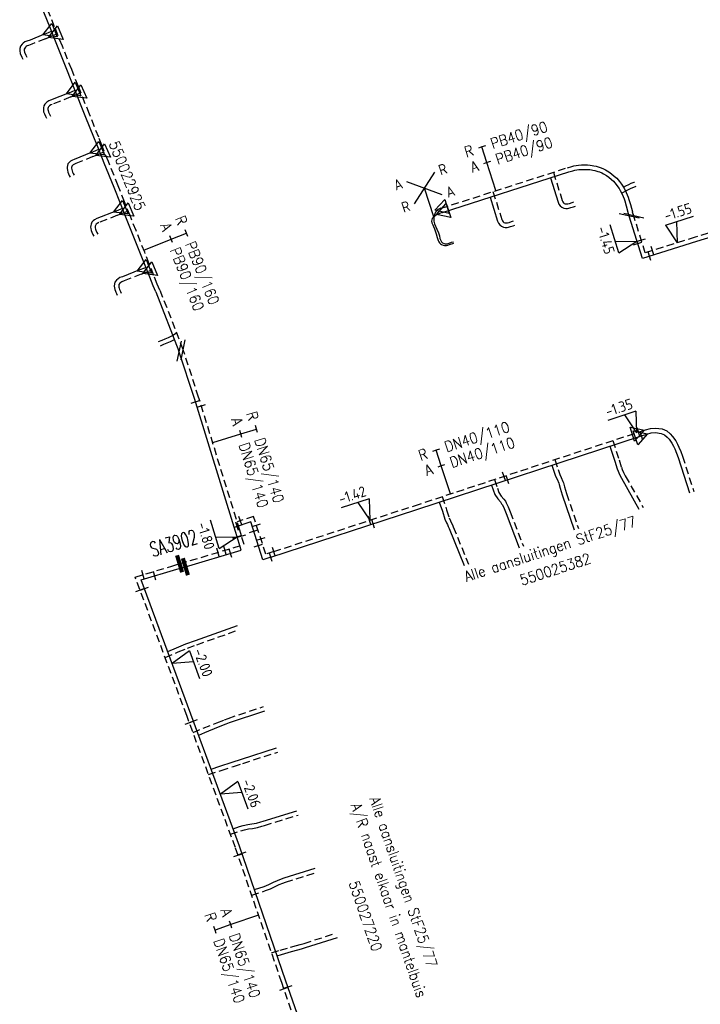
# Model space of a CAD drawing. Header units: millimetres. Extents: x 0 to 118212815, y 0 to 488348790.
# Tile 21 of 143: x 114504105 to 114561921, y 486215417 to 486299097. Entities that reach past the tile are written whole.
import ezdxf
from ezdxf.enums import TextEntityAlignment as Align

# ---------------------------------------------------------------- set-up
doc = ezdxf.new("R2010")
doc.units = ezdxf.units.MM
doc.header["$LTSCALE"] = 200
doc.linetypes.add('HIDDEN2', pattern=[4.7625, 3.175, -1.5875])
for name, color, linetype in [('WW-C-AFSLUITER', 7, 'Continuous'), ('WW-C-isolatieovergang', 7, 'Continuous'), ('WW-C-mof', 7, 'Continuous'), ('WW-C-VERLOOP', 7, 'Continuous'), ('WW-I-diam', 7, 'Continuous'), ('WW-I-info', 7, 'Continuous'), ('WW-I-leidingkruis', 7, 'Continuous'), ('WW-I-NAP', 7, 'Continuous'), ('WW-L-aanvoer', 3, 'Continuous'), ('WW-L-retour', 3, 'HIDDEN2')]:
    doc.layers.add(name, color=color, linetype=linetype)
doc.styles.add('DIN17', font='ROMANS.SHX', dxfattribs={"width": 0.9})
doc.styles.add('ISOCP', font='ISOCP.SHX')

# ---------------------------------------------------------------- blocks, each defined once
blk = doc.blocks.new('LR-mof')
at = {"color": 0, "linetype": 'ByBlock', "lineweight": -2}
blk.add_line((0, -0.75), (0, 0.75), dxfattribs=at)
blk = doc.blocks.new('LR-isoov')
at = {"color": 0, "linetype": 'ByBlock', "lineweight": -2}
blk.add_line((0.87, 1.5), (-0.87, -1.5), dxfattribs=at)
blk = doc.blocks.new('nap1')
at = {"color": 0, "linetype": 'Continuous', "lineweight": -3}
for p, q in [((-1, 3.5), (0, 0)), ((-1, 3.5), (4, 3.5)), ((1, 3.5), (0, 0))]:
    blk.add_line(p, q, dxfattribs=at)
at = {"color": 0, "linetype": 'Continuous', "lineweight": -3, "style": 'ISOCP'}
for tag, p in [('*1', (1.7, 5)), ('*2', (4, 1.5))]:
    blk.add_attdef(tag, text='', height=1.8, dxfattribs=at).set_placement(p, align=Align.MIDDLE)
blk = doc.blocks.new('LR-DIAO2')
at = {"color": 0, "lineweight": -3}
blk.add_line((0, 0), (0, -5), dxfattribs=at)
at = {"color": 0, "linetype": 'Continuous', "lineweight": -3}
blk.add_line((0, -5), (0, -7.8), dxfattribs=at)
at = {"color": 0, "lineweight": -3}
for points in [[(0.61, -5), (0, -5), (-0.61, -5)], [(0.61, -7.8), (0, -7.8), (-0.61, -7.8)]]:
    blk.add_lwpolyline(points, dxfattribs=at)
at = {"color": 1, "lineweight": -3, "style": 'DIN17', "width": 0.9}
for tag, p in [('*1', (-1.61, -5)), ('*2', (-1.61, -7.78))]:
    blk.add_attdef(tag, text='', height=1.8, dxfattribs=at).set_placement(p, align=Align.MIDDLE_RIGHT)
for tag, p in [('*11', (1.61, -5)), ('*12', (1.61, -7.8))]:
    blk.add_attdef(tag, text='', height=1.8, dxfattribs=at).set_placement(p, align=Align.MIDDLE_LEFT)
blk = doc.blocks.new('LR-DIAB2')
at = {"color": 0, "linetype": 'Continuous', "lineweight": -3}
blk.add_line((0, 5), (0, 7.8), dxfattribs=at)
at = {"color": 0, "lineweight": -3}
blk.add_line((0, 0), (0, 5), dxfattribs=at)
for points in [[(0.61, 7.8), (0, 7.8), (-0.61, 7.8)], [(0.61, 5), (0, 5), (-0.61, 5)]]:
    blk.add_lwpolyline(points, dxfattribs=at)
at = {"color": 1, "lineweight": -3, "style": 'DIN17', "width": 0.9}
for tag, p in [('*1', (-1.61, 7.8)), ('*2', (-1.61, 5.02))]:
    blk.add_attdef(tag, text='', height=1.8, dxfattribs=at).set_placement(p, align=Align.MIDDLE_RIGHT)
for tag, p in [('*11', (1.61, 7.8)), ('*12', (1.61, 5))]:
    blk.add_attdef(tag, text='', height=1.8, dxfattribs=at).set_placement(p, align=Align.MIDDLE_LEFT)
blk = doc.blocks.new('LR-AFS')
at = {"color": 0, "lineweight": -3, "const_width": 0.7}
blk.add_lwpolyline([(0, -1.5), (0, 1.5)], dxfattribs=at)
at = {"color": 7, "linetype": 'ByBlock', "lineweight": -2, "style": 'DIN17', "width": 0.9}
blk.add_attdef('*1', text='', height=2.5, dxfattribs=at).set_placement((0, 5), align=Align.MIDDLE)
at = {"color": 0, "linetype": 'ByBlock', "lineweight": -2, "style": 'DIN17', "width": 0.3, "flags": 1}
for tag, p in [('*2', (2.5, 1.5)), ('OCODE', (-7.5, -2.5)), ('NCODE', (-2.5, -2.5)), ('BC', (2.5, -2.5)), ('RK', (7.5, -2.5)), ('ST', (-7.5, -5)), ('VCODE', (-2.5, -5)), ('NIVO', (2.5, -5)), ('IMM', (7.5, -5)), ('FABR', (-7.5, -7.5)), ('TYPE', (-2.5, -7.5)), ('OPBOUW', (2.5, -7.5)), ('BEDIEN', (7.5, -7.5)), ('VERTR', (-7.5, -10)), ('OPBLEN', (-2.5, -10)), ('HULPST', (2.5, -10)), ('VERLSP', (7.5, -10)), ('DEKM', (-7.5, -12.5)), ('PDATUM', (-2.5, -12.5)), ('OPM', (2.5, -12.5)), ('BORD', (7.5, -12.5)), ('BORDL', (-7.5, -15)), ('BORDX', (-2.5, -15)), ('BORDY', (2.5, -15)), ('BORDZ', (7.5, -15))]:
    blk.add_attdef(tag, text='', height=1.8, dxfattribs=at).set_placement(p, align=Align.MIDDLE)
blk = doc.blocks.new('nap2')
at = {"color": 0, "linetype": 'Continuous', "lineweight": -3}
for p, q in [((1, 3.5), (-4, 3.5)), ((-1, 3.5), (0, 0)), ((1, 3.5), (0, 0))]:
    blk.add_line(p, q, dxfattribs=at)
at = {"color": 0, "linetype": 'Continuous', "lineweight": -3, "style": 'ISOCP'}
for tag, p in [('*1', (-1.5, 5)), ('*2', (-4, 1.5))]:
    blk.add_attdef(tag, text='', height=1.8, dxfattribs=at).set_placement(p, align=Align.MIDDLE)
blk = doc.blocks.new('LR-VERL')
at = {"color": 0, "linetype": 'ByBlock', "lineweight": -2}
blk.add_lwpolyline([(1.08, 0), (-1.08, -1.25), (-1.08, 1.25)], close=True, dxfattribs=at)
blk = doc.blocks.new('LR-hyp')
at = {"color": 7, "linetype": 'ByBlock', "lineweight": -3, "style": 'DIN17', "width": 0.9}
blk.add_attdef('*1', text='', height=1.8, dxfattribs=at).set_placement((0, 0), align=Align.MIDDLE)
at = {"color": 7, "linetype": 'ByBlock', "lineweight": -2, "style": 'DIN17', "width": 0.9, "flags": 1}
blk.add_attdef('*2', text='', height=1.8, dxfattribs=at).set_placement((0, -5), align=Align.MIDDLE)
blk = doc.blocks.new('LR-ldkruis')
at = {"color": 0, "linetype": 'ByBlock', "lineweight": -2}
for p, q in [((2.5, 2), (-2.5, -2)), ((-2.5, 2), (2.5, -2))]:
    blk.add_line(p, q, dxfattribs=at)
at = {"color": 0, "linetype": 'ByBlock', "lineweight": -2, "style": 'ISOCP'}
for tag, p in [('*1', (-4, 2)), ('*3', (4, 2)), ('*2', (-4, -2)), ('*4', (4, -2))]:
    blk.add_attdef(tag, text='', height=1.8, dxfattribs=at).set_placement(p, align=Align.MIDDLE)

msp = doc.modelspace()

# ---------------------------------------------------------------- linework, layer by layer
at = {"layer": 'WW-I-info'}
msp.add_line((114538467, 486284798), (114539258, 486282367), dxfattribs=at)
at = {"layer": 'WW-L-aanvoer'}
for p, q in [((114506714, 486298356), (114505371, 486301720)), ((114507377, 486296696), (114506714, 486298356)), ((114506141, 486297832), (114504998, 486297361)), ((114506141, 486297832), (114506561, 486298005)), ((114506561, 486298005), (114506813, 486298108)), ((114504121, 486296655), (114504105, 486296454)), ((114504185, 486296851), (114504121, 486296655)), ((114504301, 486297012), (114504185, 486296851)), ((114504407, 486297108), (114504301, 486297012)), ((114504553, 486297204), (114504407, 486297108)), ((114504720, 486297274), (114504553, 486297204)), ((114504998, 486297361), (114504720, 486297274)), ((114508169, 486294711), (114507377, 486296696)), ((114504105, 486296454), (114504155, 486296211)), ((114504155, 486296211), (114504297, 486295918)), ((114504297, 486295918), (114504384, 486295745)), ((114508738, 486293288), (114508169, 486294711)), ((114509678, 486290932), (114508738, 486293288)), ((114508311, 486292885), (114506733, 486292256)), ((114508311, 486292885), (114508570, 486292994)), ((114508570, 486292994), (114508813, 486293098)), ((114506150, 486291762), (114506117, 486291593)), ((114506117, 486291593), (114506117, 486291425)), ((114506253, 486291930), (114506150, 486291762)), ((114506407, 486292084), (114506253, 486291930)), ((114506567, 486292193), (114506407, 486292084)), ((114506733, 486292256), (114506567, 486292193)), ((114506117, 486291425), (114506141, 486291272)), ((114506141, 486291272), (114506206, 486291097)), ((114506206, 486291097), (114506290, 486290911)), ((114506290, 486290911), (114506380, 486290731)), ((114510466, 486288959), (114509678, 486290932)), ((114510737, 486288279), (114510466, 486288959)), ((114511290, 486286895), (114510737, 486288279)), ((114510188, 486287816), (114508737, 486287227)), ((114510188, 486287816), (114510565, 486287972)), ((114510565, 486287972), (114510817, 486288079)), ((114508153, 486286700), (114508131, 486286571)), ((114508131, 486286571), (114508140, 486286437)), ((114508205, 486286839), (114508153, 486286700)), ((114508294, 486286960), (114508205, 486286839)), ((114508419, 486287072), (114508294, 486286960)), ((114508585, 486287169), (114508419, 486287072)), ((114508737, 486287227), (114508585, 486287169)), ((114512117, 486284823), (114511290, 486286895)), ((114508140, 486286437), (114508153, 486286306)), ((114508153, 486286306), (114508200, 486286136)), ((114508200, 486286136), (114508252, 486286000)), ((114508252, 486286000), (114508311, 486285869)), ((114508311, 486285869), (114508389, 486285717)), ((114540019, 486282709), (114550745, 486286155)), ((114549190, 486285655), (114549841, 486283592)), ((114550745, 486286155), (114551092, 486286258)), ((114551092, 486286258), (114551261, 486286296)), ((114551261, 486286296), (114551443, 486286329)), ((114551443, 486286329), (114551616, 486286352)), ((114551616, 486286352), (114551862, 486286372)), ((114551862, 486286372), (114552050, 486286378)), ((114552050, 486286378), (114552208, 486286376)), ((114552208, 486286376), (114552323, 486286369)), ((114552323, 486286369), (114552533, 486286351)), ((114552533, 486286351), (114552685, 486286332)), ((114552685, 486286332), (114552803, 486286311)), ((114552803, 486286311), (114552972, 486286273)), ((114552972, 486286273), (114553211, 486286205)), ((114553211, 486286205), (114553354, 486286156)), ((114553354, 486286156), (114553550, 486286075)), ((114553550, 486286075), (114553696, 486286002)), ((114553696, 486286002), (114553939, 486285860)), ((114553939, 486285860), (114554154, 486285706)), ((114554154, 486285706), (114554365, 486285526)), ((114512659, 486283465), (114512117, 486284823)), ((114554365, 486285526), (114554543, 486285360)), ((114554543, 486285360), (114554650, 486285237)), ((114554650, 486285237), (114554765, 486285099)), ((114554765, 486285099), (114554914, 486284903)), ((114554914, 486284903), (114555020, 486284743)), ((114555997, 486284757), (114556197, 486284842)), ((114556197, 486284842), (114556430, 486284928)), ((114556430, 486284928), (114556477, 486284948)), ((114544063, 486284008), (114544704, 486281975)), ((114555020, 486284743), (114555110, 486284593)), ((114555110, 486284593), (114555289, 486284255)), ((114555236, 486284355), (114555769, 486284646)), ((114555289, 486284255), (114555447, 486283871)), ((114555769, 486284646), (114555997, 486284757)), ((114513124, 486282302), (114512659, 486283465)), ((114549841, 486283592), (114549914, 486283418)), ((114549914, 486283418), (114550029, 486283272)), ((114550029, 486283272), (114550167, 486283162)), ((114550167, 486283162), (114550338, 486283083)), ((114550922, 486283124), (114551152, 486283202)), ((114551152, 486283202), (114551315, 486283260)), ((114555447, 486283871), (114555500, 486283716)), ((114555500, 486283716), (114555625, 486283269)), ((114555625, 486283269), (114555805, 486282628)), ((114512259, 486282825), (114510663, 486282195)), ((114512259, 486282825), (114512573, 486282955)), ((114512573, 486282955), (114512821, 486283061)), ((114539332, 486282377), (114539225, 486282280)), ((114539431, 486282448), (114539332, 486282377)), ((114539585, 486282536), (114539431, 486282448)), ((114539757, 486282614), (114539585, 486282536)), ((114540002, 486282704), (114539757, 486282614)), ((114540002, 486282704), (114540019, 486282709)), ((114550338, 486283083), (114550491, 486283057)), ((114550491, 486283057), (114550648, 486283059)), ((114550648, 486283059), (114550766, 486283081)), ((114550766, 486283081), (114550922, 486283124)), ((114555874, 486282408), (114555805, 486282628)), ((114556999, 486278805), (114555874, 486282408)), ((114510142, 486281599), (114510129, 486281475)), ((114510129, 486281475), (114510145, 486281346)), ((114510168, 486281713), (114510142, 486281599)), ((114510238, 486281879), (114510168, 486281713)), ((114510343, 486281994), (114510238, 486281879)), ((114510465, 486282097), (114510343, 486281994)), ((114510663, 486282195), (114510465, 486282097)), ((114513632, 486281029), (114513124, 486282302)), ((114539102, 486282078), (114539090, 486281970)), ((114539090, 486281970), (114539116, 486281840)), ((114539155, 486282191), (114539102, 486282078)), ((114539116, 486281840), (114539190, 486281662)), ((114539225, 486282280), (114539155, 486282191)), ((114539190, 486281662), (114539260, 486281515)), ((114539260, 486281515), (114539338, 486281328)), ((114544704, 486281975), (114544777, 486281801)), ((114544777, 486281801), (114544892, 486281655)), ((114544892, 486281655), (114545030, 486281545)), ((114545030, 486281545), (114545201, 486281466)), ((114545629, 486281464), (114545785, 486281507)), ((114545785, 486281507), (114546015, 486281585)), ((114546015, 486281585), (114546178, 486281643)), ((114567247, 486282004), (114561597, 486280240)), ((114510145, 486281346), (114510174, 486281190)), ((114510174, 486281190), (114510235, 486281047)), ((114510235, 486281047), (114510321, 486280846)), ((114510321, 486280846), (114510393, 486280704)), ((114514368, 486279186), (114513632, 486281029)), ((114539338, 486281328), (114539400, 486281153)), ((114539400, 486281153), (114539477, 486280901)), ((114539477, 486280901), (114539565, 486280579)), ((114545201, 486281466), (114545354, 486281440)), ((114545354, 486281440), (114545511, 486281442)), ((114545511, 486281442), (114545629, 486281464)), ((114539565, 486280579), (114539643, 486280339)), ((114539643, 486280339), (114539706, 486280218)), ((114539706, 486280218), (114539767, 486280132)), ((114539767, 486280132), (114539841, 486280054)), ((114539841, 486280054), (114539931, 486279987)), ((114539931, 486279987), (114540084, 486279929)), ((114540084, 486279929), (114540198, 486279913)), ((114540198, 486279913), (114540359, 486279920)), ((114540359, 486279920), (114540481, 486279945)), ((114540481, 486279945), (114540613, 486279987)), ((114540613, 486279987), (114540990, 486280116)), ((114561597, 486280240), (114556999, 486278805)), ((114514762, 486278198), (114514368, 486279186)), ((114515154, 486277218), (114514762, 486278198)), ((114514292, 486277825), (114512836, 486277248)), ((114514292, 486277825), (114514579, 486277940)), ((114514579, 486277940), (114514825, 486278040)), ((114512152, 486276655), (114512137, 486276463)), ((114512137, 486276463), (114512146, 486276313)), ((114512200, 486276780), (114512152, 486276655)), ((114512321, 486276955), (114512200, 486276780)), ((114512477, 486277084), (114512321, 486276955)), ((114512624, 486277174), (114512477, 486277084)), ((114512836, 486277248), (114512624, 486277174)), ((114515445, 486276487), (114515154, 486277218)), ((114515660, 486275973), (114515445, 486276487)), ((114512146, 486276313), (114512183, 486276177)), ((114512183, 486276177), (114512234, 486276038)), ((114512234, 486276038), (114512273, 486275949)), ((114512273, 486275949), (114512321, 486275837)), ((114512321, 486275837), (114512397, 486275688)), ((114515660, 486275973), (114517631, 486270920)), ((114516053, 486271387), (114516345, 486271508)), ((114516345, 486271508), (114516628, 486271630)), ((114516628, 486271630), (114516902, 486271752)), ((114516902, 486271752), (114517207, 486271900)), ((114517207, 486271900), (114517241, 486271920)), ((114518944, 486266903), (114517631, 486270920)), ((114522431, 486255610), (114518944, 486266903)), ((114557383, 486263881), (114557757, 486263977)), ((114557757, 486263977), (114558102, 486264006)), ((114558102, 486264006), (114558588, 486263941)), ((114558588, 486263941), (114558878, 486263818)), ((114537750, 486257431), (114556923, 486263730)), ((114556923, 486263730), (114557383, 486263881)), ((114558878, 486263818), (114559103, 486263626)), ((114559103, 486263626), (114559275, 486263446)), ((114559275, 486263446), (114559511, 486263100)), ((114559511, 486263100), (114559650, 486262844)), ((114554240, 486262849), (114554657, 486261584)), ((114559650, 486262844), (114559758, 486262616)), ((114559758, 486262616), (114559908, 486262256)), ((114559908, 486262256), (114560047, 486261875)), ((114554657, 486261584), (114554859, 486260933)), ((114560047, 486261875), (114561004, 486258895)), ((114549321, 486261233), (114549477, 486260739)), ((114549477, 486260739), (114549626, 486260295)), ((114554859, 486260933), (114554935, 486260717)), ((114554935, 486260717), (114555056, 486260444)), ((114549626, 486260295), (114549752, 486260041)), ((114549752, 486260041), (114549901, 486259709)), ((114555056, 486260444), (114555217, 486260137)), ((114555217, 486260137), (114556708, 486257509)), ((114544189, 486259547), (114544324, 486259150)), ((114544324, 486259150), (114544474, 486258737)), ((114549901, 486259709), (114549943, 486259604)), ((114549943, 486259604), (114550022, 486259291)), ((114550022, 486259291), (114550189, 486258719)), ((114539748, 486258088), (114540012, 486257337)), ((114544474, 486258737), (114544710, 486258388)), ((114544710, 486258388), (114544941, 486258108)), ((114544941, 486258108), (114545047, 486257962)), ((114550189, 486258719), (114551203, 486255733)), ((114525437, 486253411), (114537750, 486257431)), ((114540012, 486257337), (114540221, 486256645)), ((114545047, 486257962), (114545106, 486257859)), ((114545106, 486257859), (114545261, 486257553)), ((114545261, 486257553), (114545427, 486257138)), ((114523727, 486256407), (114522325, 486255952)), ((114524769, 486253194), (114523727, 486256407)), ((114540221, 486256645), (114540348, 486256338)), ((114545427, 486257138), (114546529, 486254225)), ((114522567, 486255153), (114522431, 486255610)), ((114540348, 486256338), (114540435, 486256196)), ((114540435, 486256196), (114540512, 486256029)), ((114540512, 486256029), (114540581, 486255857)), ((114540581, 486255857), (114541865, 486252720)), ((114522907, 486254017), (114522567, 486255153)), ((114518181, 486252606), (114522907, 486254017)), ((114525437, 486253411), (114524769, 486253194)), ((114514413, 486251481), (114517456, 486252390)), ((114517456, 486252390), (114518181, 486252606)), ((114518655, 486240082), (114514413, 486251481)), ((114519028, 486246336), (114522593, 486247607)), ((114518221, 486246053), (114519028, 486246336)), ((114516678, 486245393), (114517417, 486245708)), ((114517417, 486245708), (114518221, 486246053)), ((114522787, 486228861), (114518655, 486240082)), ((114521936, 486239361), (114524918, 486240360)), ((114519834, 486238528), (114520984, 486238990)), ((114520984, 486238990), (114521634, 486239249)), ((114521634, 486239249), (114521936, 486239361)), ((114519311, 486238299), (114519834, 486238528)), ((114522935, 486236257), (114525926, 486237217)), ((114520374, 486235414), (114521107, 486235649)), ((114521107, 486235649), (114522146, 486236002)), ((114522146, 486236002), (114522935, 486236257)), ((114524797, 486230974), (114527644, 486231864)), ((114522242, 486230341), (114522783, 486230514)), ((114522783, 486230514), (114523100, 486230605)), ((114523100, 486230605), (114523482, 486230696)), ((114523482, 486230696), (114523819, 486230742)), ((114523819, 486230742), (114524220, 486230824)), ((114524220, 486230824), (114524579, 486230915)), ((114524579, 486230915), (114524797, 486230974)), ((114526726, 486217385), (114522787, 486228861)), ((114526576, 486226152), (114529206, 486226996)), ((114524052, 486225174), (114524867, 486225435)), ((114524867, 486225435), (114525256, 486225586)), ((114525256, 486225586), (114525651, 486225783)), ((114525651, 486225783), (114526004, 486225952)), ((114526004, 486225952), (114526338, 486226076)), ((114526338, 486226076), (114526576, 486226152)), ((114528375, 486220232), (114531096, 486221105)), ((114525985, 486219543), (114526355, 486219662)), ((114526355, 486219662), (114527204, 486219905)), ((114527204, 486219905), (114527730, 486220036)), ((114527730, 486220036), (114528035, 486220128)), ((114528035, 486220128), (114528375, 486220232)), ((114530646, 486206038), (114526726, 486217385))]:
    msp.add_line(p, q, dxfattribs=at)
at = {"layer": 'WW-L-retour'}
for p, q in [((114507067, 486298497), (114505724, 486301861)), ((114507730, 486296837), (114507067, 486298497)), ((114506283, 486297480), (114505128, 486297003)), ((114506283, 486297480), (114507062, 486297798)), ((114507062, 486297798), (114507306, 486297898)), ((114504496, 486296580), (114504488, 486296478)), ((114504528, 486296677), (114504496, 486296580)), ((114504585, 486296757), (114504528, 486296677)), ((114504641, 486296807), (114504585, 486296757)), ((114504733, 486296868), (114504641, 486296807)), ((114504850, 486296917), (114504733, 486296868)), ((114505128, 486297003), (114504850, 486296917)), ((114508522, 486294852), (114507730, 486296837)), ((114504488, 486296478), (114504518, 486296334)), ((114504518, 486296334), (114504637, 486296086)), ((114504637, 486296086), (114504723, 486295917)), ((114509090, 486293428), (114508522, 486294852)), ((114510031, 486291073), (114509090, 486293428)), ((114508451, 486292532), (114506872, 486291903)), ((114508451, 486292532), (114509054, 486292787)), ((114509054, 486292787), (114509304, 486292894)), ((114506510, 486291621), (114506497, 486291556)), ((114506497, 486291556), (114506497, 486291455)), ((114506554, 486291693), (114506510, 486291621)), ((114506650, 486291790), (114506554, 486291693)), ((114506744, 486291854), (114506650, 486291790)), ((114506872, 486291903), (114506744, 486291854)), ((114506497, 486291455), (114506511, 486291369)), ((114506511, 486291369), (114506558, 486291241)), ((114506558, 486291241), (114506633, 486291074)), ((114506633, 486291074), (114506719, 486290902)), ((114510819, 486289100), (114510031, 486291073)), ((114511090, 486288420), (114510819, 486289100)), ((114511643, 486287036), (114511090, 486288420)), ((114510330, 486287463), (114508876, 486286873)), ((114510330, 486287463), (114511064, 486287771)), ((114511064, 486287771), (114511308, 486287875)), ((114508521, 486286601), (114508513, 486286552)), ((114508513, 486286552), (114508519, 486286469)), ((114508542, 486286657), (114508521, 486286601)), ((114508577, 486286703), (114508542, 486286657)), ((114508644, 486286763), (114508577, 486286703)), ((114508750, 486286825), (114508644, 486286763)), ((114508876, 486286873), (114508750, 486286825)), ((114512470, 486284964), (114511643, 486287036)), ((114539893, 486283068), (114550632, 486286518)), ((114550632, 486286518), (114550996, 486286626)), ((114550996, 486286626), (114551186, 486286668)), ((114551186, 486286668), (114551383, 486286704)), ((114551383, 486286704), (114551575, 486286730)), ((114551575, 486286730), (114551842, 486286751)), ((114551842, 486286751), (114552047, 486286758)), ((114552047, 486286758), (114552221, 486286756)), ((114552221, 486286756), (114552350, 486286748)), ((114552350, 486286748), (114552573, 486286729)), ((114552573, 486286729), (114552742, 486286708)), ((114552742, 486286708), (114552878, 486286684)), ((114552878, 486286684), (114553066, 486286642)), ((114553066, 486286642), (114553325, 486286568)), ((114553325, 486286568), (114553488, 486286512)), ((114553488, 486286512), (114553707, 486286421)), ((114508519, 486286469), (114508528, 486286375)), ((114508528, 486286375), (114508561, 486286255)), ((114508561, 486286255), (114508603, 486286146)), ((114508603, 486286146), (114508653, 486286034)), ((114508653, 486286034), (114508727, 486285891)), ((114549438, 486286134), (114550198, 486283722)), ((114553707, 486286421), (114553877, 486286337)), ((114553877, 486286337), (114554146, 486286179)), ((114554146, 486286179), (114554389, 486286006)), ((114554389, 486286006), (114554618, 486285810)), ((114554618, 486285810), (114554817, 486285624)), ((114513012, 486283606), (114512470, 486284964)), ((114554817, 486285624), (114554939, 486285483)), ((114554939, 486285483), (114555062, 486285336)), ((114555062, 486285336), (114555224, 486285123)), ((114555224, 486285123), (114555341, 486284946)), ((114555341, 486284946), (114555441, 486284780)), ((114555387, 486284870), (114555595, 486284983)), ((114555595, 486284983), (114555839, 486285103)), ((114555839, 486285103), (114556057, 486285195)), ((114556057, 486285195), (114556289, 486285281)), ((114556289, 486285281), (114556327, 486285297)), ((114544311, 486284487), (114545062, 486282105)), ((114555441, 486284780), (114555634, 486284416)), ((114555634, 486284416), (114555803, 486284004)), ((114555803, 486284004), (114555863, 486283828)), ((114513477, 486282443), (114513012, 486283606)), ((114550198, 486283722), (114550244, 486283613)), ((114550244, 486283613), (114550300, 486283542)), ((114550300, 486283542), (114550368, 486283488)), ((114550368, 486283488), (114550452, 486283449)), ((114550452, 486283449), (114550521, 486283437)), ((114550521, 486283437), (114550611, 486283438)), ((114550611, 486283438), (114550680, 486283451)), ((114550680, 486283451), (114550809, 486283487)), ((114550809, 486283487), (114551027, 486283562)), ((114551027, 486283562), (114551189, 486283619)), ((114555863, 486283828), (114555987, 486283385)), ((114555987, 486283385), (114556168, 486282741)), ((114512401, 486282472), (114510817, 486281847)), ((114512401, 486282472), (114513067, 486282752)), ((114513067, 486282752), (114513312, 486282857)), ((114513985, 486281170), (114513477, 486282443)), ((114539306, 486282425), (114539280, 486282219)), ((114539357, 486282600), (114539306, 486282425)), ((114539416, 486282727), (114539357, 486282600)), ((114539500, 486282847), (114539416, 486282727)), ((114539562, 486282909), (114539500, 486282847)), ((114539646, 486282972), (114539562, 486282909)), ((114539723, 486283008), (114539646, 486282972)), ((114539886, 486283065), (114539723, 486283008)), ((114539886, 486283065), (114539893, 486283068)), ((114556265, 486282429), (114556168, 486282741)), ((114557248, 486279281), (114556265, 486282429)), ((114567129, 486282365), (114561484, 486280603)), ((114510517, 486281537), (114510512, 486281479)), ((114510512, 486281479), (114510521, 486281404)), ((114510531, 486281595), (114510517, 486281537)), ((114510563, 486281671), (114510531, 486281595)), ((114510608, 486281720), (114510563, 486281671)), ((114510675, 486281777), (114510608, 486281720)), ((114510817, 486281847), (114510675, 486281777)), ((114539280, 486282219), (114539288, 486281975)), ((114539288, 486281975), (114539343, 486281734)), ((114539343, 486281734), (114539529, 486281289)), ((114545062, 486282105), (114545107, 486281996)), ((114545107, 486281996), (114545163, 486281925)), ((114545163, 486281925), (114545231, 486281871)), ((114545231, 486281871), (114545315, 486281832)), ((114545315, 486281832), (114545384, 486281820)), ((114545384, 486281820), (114545474, 486281821)), ((114545474, 486281821), (114545543, 486281834)), ((114545543, 486281834), (114545673, 486281870)), ((114545673, 486281870), (114545890, 486281945)), ((114545890, 486281945), (114546052, 486282002)), ((114510521, 486281404), (114510540, 486281301)), ((114510540, 486281301), (114510584, 486281196)), ((114510584, 486281196), (114510666, 486281007)), ((114510666, 486281007), (114510732, 486280876)), ((114514721, 486279327), (114513985, 486281170)), ((114539529, 486281289), (114539682, 486280972)), ((114539682, 486280972), (114539757, 486280721)), ((114539757, 486280721), (114539792, 486280514)), ((114539792, 486280514), (114539867, 486280329)), ((114539867, 486280329), (114539945, 486280219)), ((114539945, 486280219), (114540032, 486280139)), ((114540032, 486280139), (114540157, 486280077)), ((114540157, 486280077), (114540252, 486280057)), ((114540252, 486280057), (114540414, 486280061)), ((114540414, 486280061), (114540574, 486280100)), ((114540574, 486280100), (114540789, 486280176)), ((114540789, 486280176), (114540953, 486280231)), ((114561484, 486280603), (114557248, 486279281)), ((114515115, 486278339), (114514721, 486279327)), ((114515507, 486277358), (114515115, 486278339)), ((114514434, 486277473), (114512968, 486276892)), ((114514434, 486277473), (114515065, 486277727)), ((114515065, 486277727), (114515318, 486277830)), ((114515796, 486276630), (114515507, 486277358)), ((114512526, 486276569), (114512518, 486276459)), ((114512518, 486276459), (114512523, 486276376)), ((114512538, 486276600), (114512526, 486276569)), ((114512604, 486276696), (114512538, 486276600)), ((114512698, 486276774), (114512604, 486276696)), ((114512787, 486276829), (114512698, 486276774)), ((114512968, 486276892), (114512787, 486276829)), ((114516014, 486276111), (114515796, 486276630)), ((114512523, 486276376), (114512545, 486276294)), ((114512545, 486276294), (114512588, 486276179)), ((114512588, 486276179), (114512622, 486276099)), ((114512622, 486276099), (114512665, 486275999)), ((114512665, 486275999), (114512735, 486275862)), ((114516014, 486276111), (114517992, 486271036)), ((114517025, 486272234), (114517430, 486272479)), ((114515908, 486271738), (114516198, 486271858)), ((114516198, 486271858), (114516476, 486271978)), ((114516476, 486271978), (114516741, 486272096)), ((114516741, 486272096), (114517025, 486272234)), ((114519307, 486267018), (114517992, 486271036)), ((114522795, 486255721), (114519307, 486267018)), ((114537632, 486257792), (114556661, 486264044)), ((114556661, 486264044), (114557277, 486264246)), ((114557277, 486264246), (114557694, 486264353)), ((114557694, 486264353), (114558111, 486264388)), ((114558111, 486264388), (114558689, 486264311)), ((114558689, 486264311), (114559080, 486264145)), ((114559080, 486264145), (114559365, 486263902)), ((114559365, 486263902), (114559571, 486263686)), ((114554482, 486263328), (114555018, 486261700)), ((114559571, 486263686), (114559835, 486263298)), ((114559835, 486263298), (114559989, 486263016)), ((114559989, 486263016), (114560105, 486262771)), ((114560105, 486262771), (114560262, 486262394)), ((114560262, 486262394), (114560406, 486261998)), ((114549568, 486261714), (114549838, 486260857)), ((114555018, 486261700), (114555219, 486261053)), ((114560406, 486261998), (114561366, 486259012)), ((114549838, 486260857), (114549977, 486260441)), ((114555219, 486261053), (114555288, 486260857)), ((114555288, 486260857), (114555398, 486260609)), ((114555398, 486260609), (114555551, 486260319)), ((114544428, 486260025), (114544682, 486259276)), ((114549977, 486260441), (114550096, 486260203)), ((114550096, 486260203), (114550251, 486259858)), ((114550251, 486259858), (114550305, 486259722)), ((114550305, 486259722), (114550389, 486259391)), ((114555551, 486260319), (114557077, 486257628)), ((114544682, 486259276), (114544815, 486258911)), ((114544815, 486258911), (114545015, 486258615)), ((114550389, 486259391), (114550551, 486258833)), ((114539983, 486258565), (114540373, 486257455)), ((114545015, 486258615), (114545241, 486258341)), ((114545241, 486258341), (114545366, 486258170)), ((114545366, 486258170), (114545441, 486258040)), ((114545441, 486258040), (114545608, 486257710)), ((114550551, 486258833), (114551565, 486255849)), ((114525694, 486253894), (114537632, 486257792)), ((114540373, 486257455), (114540579, 486256773)), ((114545608, 486257710), (114545781, 486257276)), ((114545781, 486257276), (114546892, 486254342)), ((114523971, 486256885), (114522575, 486256432)), ((114525013, 486253673), (114523971, 486256885)), ((114540579, 486256773), (114540687, 486256511)), ((114540687, 486256511), (114540770, 486256376)), ((114540770, 486256376), (114540861, 486256180)), ((114522944, 486255219), (114522795, 486255721)), ((114540861, 486256180), (114540934, 486256000)), ((114540934, 486256000), (114542228, 486252837)), ((114523162, 486254490), (114522944, 486255219)), ((114517686, 486252855), (114523162, 486254490)), ((114525694, 486253894), (114525013, 486253673)), ((114513915, 486251729), (114517021, 486252656)), ((114517021, 486252656), (114517686, 486252855)), ((114518298, 486239950), (114513915, 486251729)), ((114519155, 486245978), (114522709, 486247245)), ((114517566, 486245359), (114518359, 486245698)), ((114518359, 486245698), (114519155, 486245978)), ((114516461, 486244887), (114517566, 486245359)), ((114521809, 486239720), (114524802, 486240722)), ((114522429, 486228734), (114518298, 486239950)), ((114521498, 486239603), (114521809, 486239720)), ((114518831, 486238503), (114519687, 486238878)), ((114519687, 486238878), (114520843, 486239343)), ((114520843, 486239343), (114521498, 486239603)), ((114523051, 486235896), (114526042, 486236855)), ((114521226, 486235289), (114522265, 486235641)), ((114522265, 486235641), (114523051, 486235896)), ((114520143, 486234941), (114521226, 486235289)), ((114524903, 486230609), (114527760, 486231502)), ((114523883, 486230367), (114524304, 486230454)), ((114524304, 486230454), (114524675, 486230547)), ((114524675, 486230547), (114524903, 486230609)), ((114522011, 486229867), (114522894, 486230151)), ((114522894, 486230151), (114523197, 486230238)), ((114523197, 486230238), (114523552, 486230322)), ((114523552, 486230322), (114523883, 486230367)), ((114526366, 486217262), (114522429, 486228734)), ((114526691, 486225790), (114529322, 486226634)), ((114525410, 486225238), (114525818, 486225442)), ((114525818, 486225442), (114526153, 486225602)), ((114526153, 486225602), (114526462, 486225717)), ((114526462, 486225717), (114526691, 486225790)), ((114523814, 486224698), (114524994, 486225077)), ((114524994, 486225077), (114525410, 486225238)), ((114528261, 486220594), (114530980, 486221466)), ((114527105, 486220272), (114527630, 486220403)), ((114527630, 486220403), (114527925, 486220492)), ((114527925, 486220492), (114528261, 486220594)), ((114525500, 486219787), (114526245, 486220026)), ((114526245, 486220026), (114527105, 486220272)), ((114530286, 486205916), (114526366, 486217262))]:
    msp.add_line(p, q, dxfattribs=at)

# ---------------------------------------------------------------- block references
at = {"layer": 'WW-C-AFSLUITER', "linetype": 'Continuous'}
ref = msp.add_blockref('LR-AFS', (114518181, 486252606), dxfattribs=dict(at, xscale=500, yscale=500, zscale=500, rotation=16.6211))
ref.add_attrib('*1', 'SA3902', dxfattribs={"layer": '0', "color": 7, "linetype": 'ByBlock', "lineweight": -2, "height": 1250, "rotation": 16.6211, "style": 'DIN17', "width": 0.65}).set_placement((114517174, 486254608), align=Align.MIDDLE)
at = {"layer": 'WW-C-AFSLUITER', "linetype": 'Continuous', "xscale": 500, "yscale": 500, "zscale": 500, "rotation": 16.6211}
msp.add_blockref('LR-AFS', (114517686, 486252855), dxfattribs=at)
at = {"layer": 'WW-C-isolatieovergang', "linetype": 'Continuous', "xscale": 500, "yscale": 500, "zscale": 500}
for p, rotation in [((114555874, 486282408), 287.3349999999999), ((114556265, 486282429), 287.3349999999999), ((114517631, 486270920), 18.1084), ((114517992, 486271036), 198.1084170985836)]:
    msp.add_blockref('LR-isoov', p, dxfattribs=dict(at, rotation=rotation))
at = {"layer": 'WW-C-mof', "linetype": 'Continuous'}
for p, xscale, yscale, zscale, rotation in [((114556602, 486280075), 500, 500, 500, 287.3349999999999), ((114556906, 486280375), 500, 500, 500, 287.3349999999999), ((114557867, 486279474), 500, 500, 500, 17.335), ((114557611, 486278996), 500, 500, 500, 17.335), ((114519033, 486266615), 500, 500, 500, 287.158), ((114519536, 486266275), 500, 500, 500, 287.158), ((114545247, 486260294), 500, 500, 500, 18.1864), ((114545549, 486259993), 500, 500, 500, 18.1864), ((114522570, 486256031), 500, 500, 500, 17.9699), ((114522847, 486256521), 500, 500, 500, 17.9699), ((114533829, 486256551), 500.0000000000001, 500.0000000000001, 500.0000000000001, 18.0841), ((114534135, 486256251), 500.0000000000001, 500.0000000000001, 500.0000000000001, 18.0841), ((114523980, 486255627), 500, 500, 500, 287.9698999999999), ((114524215, 486256135), 500, 500, 500, 287.9698999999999), ((114522567, 486255153), 500, 500, 500, 286.6211), ((114522944, 486255219), 500, 500, 500, 286.6211), ((114524590, 486254977), 500, 500, 500, 287.9698999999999), ((114520945, 486253828), 500, 500, 500, 16.6211), ((114521542, 486254006), 500, 500, 500, 16.6211), ((114522018, 486253752), 500, 500, 500, 16.6211), ((114524375, 486254410), 500, 500, 500, 287.9698999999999), ((114525694, 486253894), 500.0000000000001, 500.0000000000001, 500.0000000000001, 18.0841), ((114525437, 486253411), 500.0000000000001, 500.0000000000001, 500.0000000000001, 18.0841), ((114514577, 486251927), 500, 500, 500, 16.6211), ((114515573, 486251828), 500, 500, 500, 16.6211), ((114514323, 486250635), 500, 500, 500, 290.41), ((114514690, 486250737), 500, 500, 500, 290.41), ((114518519, 486239351), 500, 500, 500, 290.2156), ((114518870, 486239497), 500, 500, 500, 290.2156), ((114522649, 486228090), 499.9999999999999, 499.9999999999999, 499.9999999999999, 288.945), ((114522996, 486228251), 499.9999999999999, 499.9999999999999, 499.9999999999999, 288.945), ((114526546, 486216742), 500, 500, 500, 289.0569), ((114526893, 486216902), 500, 500, 500, 289.0569)]:
    msp.add_blockref('LR-mof', p, dxfattribs=dict(at, xscale=xscale, yscale=yscale, zscale=zscale, rotation=rotation))
at = {"layer": 'WW-C-mof', "xscale": 500, "yscale": 500, "zscale": 500, "rotation": 18.1864}
for p in [(114556661, 486264044), (114556923, 486263730)]:
    msp.add_blockref('LR-mof', p, dxfattribs=at)
at = {"layer": 'WW-C-VERLOOP', "linetype": 'Continuous', "xscale": 500, "yscale": 500, "zscale": 500}
for p, rotation in [((114506561, 486298005), 202.1083), ((114507062, 486297798), 202.1083), ((114508570, 486292994), 203.0643), ((114509054, 486292787), 203.0643), ((114510565, 486287972), 203.0643), ((114511064, 486287771), 203.0643), ((114512573, 486282955), 203.0643), ((114513067, 486282752), 203.0643), ((114539893, 486283068), 197.8092), ((114540019, 486282709), 197.8092), ((114514579, 486277940), 202.1083), ((114515065, 486277727), 202.1083), ((114556661, 486264044), 18.1864), ((114556923, 486263730), 18.1864)]:
    msp.add_blockref('LR-VERL', p, dxfattribs=dict(at, rotation=rotation))
at = {"layer": 'WW-I-diam', "linetype": 'Continuous', "xscale": 500, "yscale": 500, "zscale": 500}
for name, p, rotation, values in [('LR-DIAB2', (114544565, 486284569), 17.80920320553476, {'*1': 'R', '*11': 'PB40/90', '*2': 'A', '*12': 'PB40/90'}), ('LR-DIAB2', (114514645, 486279516), 291.7653893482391, {'*1': 'R', '*11': 'PB90/160', '*2': 'A', '*12': 'PB90/160'}), ('LR-DIAB2', (114520500, 486263154), 287.1579748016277, {'*1': 'R', '*11': 'DN65/140', '*2': 'A', '*12': 'DN65/140'}), ('LR-DIAB2', (114540689, 486258797), 18.18641606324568, {'*1': 'R', '*11': 'DN40/110', '*2': 'A', '*12': 'DN40/110'}), ('LR-DIAO2', (114524398, 486222998), 288.9450234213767, {'*1': 'A', '*11': 'DN65/140', '*2': 'R', '*12': 'DN65/140'})]:
    msp.add_blockref(name, p, dxfattribs=dict(at, rotation=rotation)).add_auto_attribs(values)
at = {"layer": 'WW-I-info', "linetype": 'Continuous'}
ref = msp.add_blockref('LR-hyp', (114513238, 486285844), dxfattribs=dict(at, xscale=500.0000000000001, yscale=500.0000000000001, zscale=500.0000000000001, rotation=287.7890914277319))
ref.add_attrib('*1', '550022925', dxfattribs={"layer": '0', "color": 0, "linetype": 'ByBlock', "lineweight": -3, "height": 900, "rotation": 291.76539, "style": 'DIN17', "width": 0.9}).set_placement((114513238, 486285844), align=Align.MIDDLE)
at = {"layer": 'WW-I-info', "linetype": 'Continuous', "xscale": 500.0000000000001, "yscale": 500.0000000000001, "zscale": 500.0000000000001, "rotation": 18.08408311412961}
msp.add_blockref('LR-hyp', (114549605, 486252392), dxfattribs=at).add_auto_attribs({'*1': '550025382'})
at = {"layer": 'WW-I-info', "linetype": 'Continuous'}
ref = msp.add_blockref('LR-hyp', (114533484, 486222928), dxfattribs=dict(at, xscale=500.0000000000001, yscale=500.0000000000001, zscale=500.0000000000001, rotation=17.7883))
ref.add_attrib('*1', '550027220', dxfattribs={"layer": '0', "color": 0, "linetype": 'ByBlock', "lineweight": -3, "height": 900, "rotation": 288.94502, "style": 'DIN17', "width": 0.9}).set_placement((114533484, 486222928), align=Align.MIDDLE)
at = {"layer": 'WW-I-leidingkruis', "linetype": 'Continuous'}
ref = msp.add_blockref('LR-ldkruis', (114538467, 486284798), dxfattribs=dict(at, xscale=500, yscale=500, zscale=500, rotation=18.73444459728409))
ref.add_attrib('*1', 'A', dxfattribs={"layer": '0', "color": 1, "linetype": 'ByBlock', "lineweight": -2, "height": 900, "rotation": 18.73444, "style": 'ISOCP'}).set_placement((114536252, 486285103), align=Align.MIDDLE)
ref.add_attrib('*2', 'R', dxfattribs={"layer": '0', "color": 1, "linetype": 'ByBlock', "lineweight": -2, "height": 900, "rotation": 18.73444, "style": 'ISOCP'}).set_placement((114536894, 486283209), align=Align.MIDDLE)
ref.add_attrib('*3', 'R', dxfattribs={"layer": '0', "color": 1, "linetype": 'ByBlock', "lineweight": -2, "height": 900, "rotation": 18.73444, "style": 'ISOCP'}).set_placement((114540040, 486286387), align=Align.MIDDLE)
ref.add_attrib('*4', 'A', dxfattribs={"layer": '0', "color": 1, "linetype": 'ByBlock', "lineweight": -2, "height": 900, "rotation": 18.73444, "style": 'ISOCP'}).set_placement((114540682, 486284493), align=Align.MIDDLE)
at = {"layer": 'WW-I-NAP', "linetype": 'Continuous'}
ref = msp.add_blockref('nap1', (114559953, 486280125), dxfattribs=dict(at, xscale=500.0000000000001, yscale=500.0000000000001, zscale=500.0000000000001, rotation=17.33495648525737))
ref.add_attrib('*1', '-1.55', dxfattribs={"layer": '0', "color": 1, "linetype": 'Continuous', "lineweight": -3, "height": 900, "rotation": 17.33496, "style": 'ISOCP'}).set_placement((114560020, 486282765), align=Align.MIDDLE)
ref = msp.add_blockref('nap1', (114556536, 486280286), dxfattribs=dict(at, xscale=500, yscale=500, zscale=500, rotation=107.3349564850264))
ref.add_attrib('*1', '-1.45', dxfattribs={"layer": '0', "color": 1, "linetype": 'Continuous', "lineweight": -3, "height": 900, "rotation": 287.33496, "style": 'ISOCP'}).set_placement((114553896, 486280353), align=Align.MIDDLE)
ref = msp.add_blockref('nap2', (114556510, 486263995), dxfattribs=dict(at, xscale=499.9999999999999, yscale=499.9999999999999, zscale=499.9999999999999, rotation=18.18641611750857))
ref.add_attrib('*1', '-1.35', dxfattribs={"layer": '0', "color": 1, "linetype": 'Continuous', "lineweight": -3, "height": 900, "rotation": 18.18642, "style": 'ISOCP'}).set_placement((114555017, 486266136), align=Align.MIDDLE)
ref = msp.add_blockref('nap2', (114533848, 486256557), dxfattribs=dict(at, xscale=500, yscale=500, zscale=500, rotation=18.0840831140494))
ref.add_attrib('*1', '-1.42', dxfattribs={"layer": '0', "color": 1, "linetype": 'Continuous', "lineweight": -3, "height": 900, "rotation": 18.08408, "style": 'ISOCP'}).set_placement((114532359, 486258701), align=Align.MIDDLE)
ref = msp.add_blockref('nap1', (114522567, 486255153), dxfattribs=dict(at, xscale=500.0000000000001, yscale=500.0000000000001, zscale=500.0000000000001, rotation=107.0196413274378))
ref.add_attrib('*1', '-1.80', dxfattribs={"layer": '0', "color": 1, "linetype": 'Continuous', "lineweight": -3, "height": 900, "rotation": 287.01964, "style": 'ISOCP'}).set_placement((114519928, 486255235), align=Align.MIDDLE)
ref = msp.add_blockref('nap1', (114517055, 486244382), dxfattribs=dict(at, xscale=500, yscale=500, zscale=500, rotation=290.4100146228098))
ref.add_attrib('*1', '-2.00', dxfattribs={"layer": '0', "color": 1, "linetype": 'Continuous', "lineweight": -3, "height": 900, "rotation": 290.41001, "style": 'ISOCP'}).set_placement((114519695, 486244456), align=Align.MIDDLE)
ref = msp.add_blockref('nap1', (114521156, 486233289), dxfattribs=dict(at, xscale=500, yscale=500, zscale=500, rotation=290.2155683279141))
ref.add_attrib('*1', '-2.06', dxfattribs={"layer": '0', "color": 1, "linetype": 'Continuous', "lineweight": -3, "height": 900, "rotation": 290.21557, "style": 'ISOCP'}).set_placement((114523796, 486233355), align=Align.MIDDLE)

# ---------------------------------------------------------------- texts
at = {"layer": 'WW-I-info', "style": 'DIN17', "width": 0.9}
for s, rotation, p in [('Alle aansluitingen StF25/77', 18.18642, (114542053, 486251314)), ('A/R naast elkaar in mantelbuis', 288.94502, (114532217, 486232350)), ('Alle aansluitingen StF25/77', 288.94502, (114533803, 486232895))]:
    msp.add_text(s, height=900, rotation=rotation, dxfattribs=at).set_placement(p)

doc.saveas('drawing.dxf')
